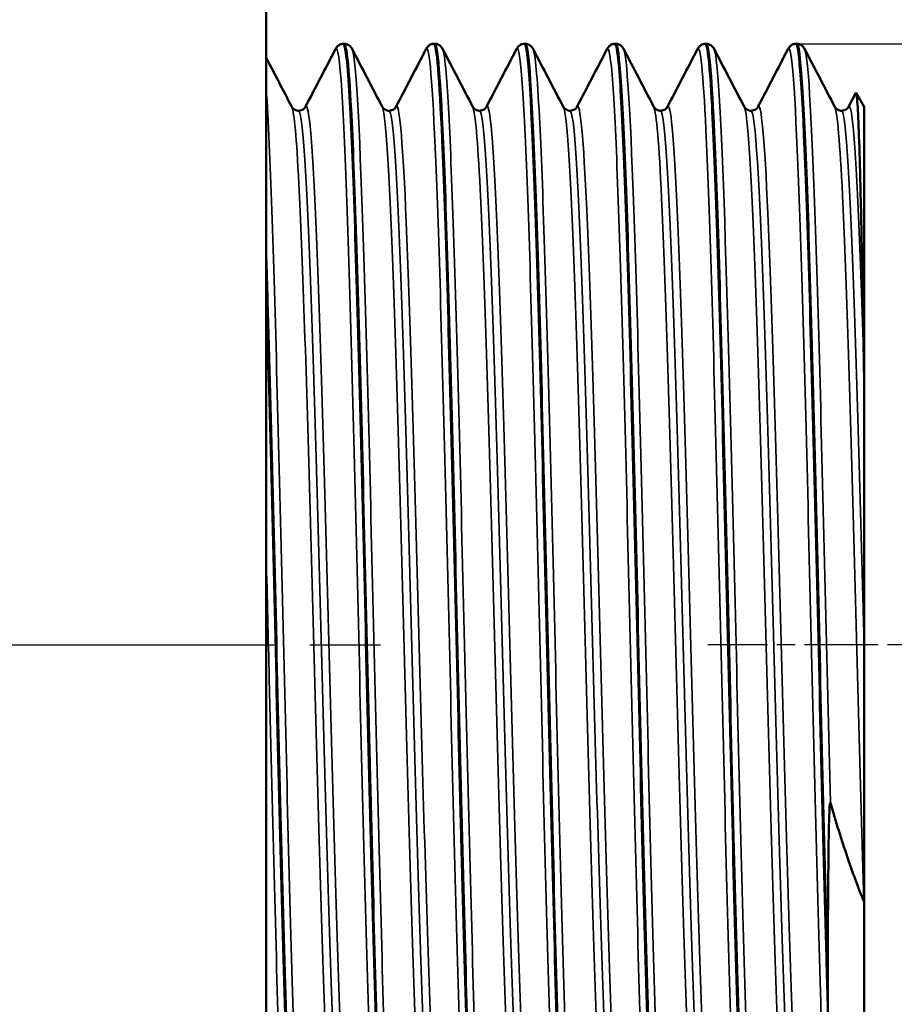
# Model space of a CAD drawing. Header units: millimetres. Extents: x -134 to 755, y -69 to 356.
# Tile 7 of 22: x 62 to 80, y 127 to 147. Entities that reach past the tile are written whole.
import ezdxf

# ---------------------------------------------------------------- set-up
doc = ezdxf.new("R2010")
doc.units = ezdxf.units.MM
doc.linetypes.add('CHAIN', pattern=[0.7087, 0.4724, -0.0591, 0.1181, -0.0591])
for name, color, linetype, lineweight in [('Видимые тонкие (ГОСТ)', 7, 'Continuous', 35), ('Видимый контур (ГОСТ)', 7, 'Continuous', 50), ('Осевая линия (ГОСТ)', 7, 'Continuous', 25), ('Размер (ГОСТ)', 7, 'Continuous', 25)]:
    doc.layers.add(name, color=color, linetype=linetype, lineweight=lineweight)
doc.styles.add('Обычный текст (ГОСТ)', font='GOST Common Italic.ttf')
doc.dimstyles.new('Обычный (ГОСТ)', dxfattribs={"dimtxt": 3.5, "dimasz": 3.5, "dimexe": 1, "dimexo": 0, "dimgap": 0.5, "dimtad": 1, "dimrnd": 1e-08, "dimtxsty": 'Обычный текст (ГОСТ)', "dimblk": 'Filled-1', "dimcen": 0.09, "dimdle": 15, "dimclrd": 256, "dimclre": 256, "dimclrt": 256, "dimazin": 2, "dimtfac": 0.714286, "dimtdec": 3, "dimtmove": 0, "dimatfit": 3, "dimfxl": 1, "dimtolj": 1, "dimlwd": 25, "dimlwe": 25, "dimarcsym": 0})

# ---------------------------------------------------------------- blocks, each defined once
blk = doc.blocks.new('Filled-1')
at = {"color": 0}
for p, q in [((0, 0), (-1, 0.1429)), ((-1, 0.1429), (-1, -0.1429)), ((-1, 0), (0, 0)), ((-1, -0.1429), (0, 0))]:
    blk.add_line(p, q, dxfattribs=at)
at = {"color": 0, "flags": 128}
blk.add_lwpolyline([(-1, -0.1429), (0, 0), (-1, 0.1429), (-1, -0.1429)], dxfattribs=at)
at = {"color": 0}
blk.add_solid([(-1, -0.1429), (0, 0), (-1, 0.1429), (-1, -0.1429)], dxfattribs=at)
blk = doc.blocks.new('*D12')
at = {"layer": 'Defpoints', "color": 0, "linetype": 'Continuous', "transparency": 16777216}
for p in [(77.527, 146.523), (76.637, 122.393), (99.571, 122.393)]:
    blk.add_point(p, dxfattribs=at)
at = {"layer": 'Размер (ГОСТ)', "linetype": 'Continuous', "lineweight": 25, "transparency": 16777216}
for p, q in [((77.527, 146.523), (100.571, 146.523)), ((99.571, 143.023), (99.571, 125.893)), ((76.637, 122.393), (100.571, 122.393))]:
    blk.add_line(p, q, dxfattribs=at)
at = {"layer": 'Размер (ГОСТ)', "linetype": 'Continuous', "lineweight": 25, "transparency": 16777216, "xscale": 3.5, "yscale": 3.5, "zscale": 3.5}
for p, rotation in [((99.571, 146.523), 90), ((99.571, 122.393), 270)]:
    blk.add_blockref('Filled-1', p, dxfattribs=dict(at, rotation=rotation))
at = {"layer": 'Размер (ГОСТ)', "linetype": 'Continuous', "lineweight": 25, "transparency": 16777216, "insert": (95.569, 126.471), "char_height": 3.5, "attachment_point": 1, "rotation": 90, "style": 'Обычный текст (ГОСТ)'}
blk.add_mtext('\\A1; \\fGOST Common|b0|i1;\\H3.5000;G 3/4"', dxfattribs=at)

msp = doc.modelspace()

# ---------------------------------------------------------------- linework, layer by layer
at = {"layer": 'Видимые тонкие (ГОСТ)'}
for points, knots in [([(69.1978, 122.5022), (69.147, 122.6056), (69.0961, 123.2602), (69.0453, 124.4045), (68.976, 125.9627), (68.9068, 128.4152), (68.8375, 131.174), (68.7683, 133.93), (68.6991, 136.9678), (68.63, 139.5605), (68.5578, 142.2638), (68.4857, 144.4555), (68.4135, 145.569), (68.3723, 146.2057), (68.331, 146.4872), (68.2898, 146.4105)], [39.3162479, 39.3162479, 39.3162479, 39.3162479, 39.8441064, 39.8441064, 39.8441064, 40.5628902, 40.5628902, 40.5628902, 41.2809572, 41.2809572, 41.2809572, 42.0296802, 42.0296802, 42.0296802, 42.4578406, 42.4578406, 42.4578406, 42.4578406]), ([(71.0139, 122.5052), (70.9837, 122.5621), (70.9534, 122.8117), (70.9231, 123.254), (70.8539, 124.2653), (70.7847, 126.275), (70.7155, 128.8019), (70.6463, 131.3276), (70.5772, 134.3481), (70.508, 137.1407), (70.4388, 139.9321), (70.3697, 142.4718), (70.3006, 144.1526), (70.2357, 145.7301), (70.1708, 146.5365), (70.1059, 146.4175)], [33.0330626, 33.0330626, 33.0330626, 33.0330626, 33.3472343, 33.3472343, 33.3472343, 34.065546, 34.065546, 34.065546, 34.7835143, 34.7835143, 34.7835143, 35.5011578, 35.5011578, 35.5011578, 36.1746553, 36.1746553, 36.1746553, 36.1746553]), ([(72.83, 122.4995), (72.8191, 122.5193), (72.8081, 122.5653), (72.7971, 122.6379), (72.7275, 123.098), (72.6579, 124.6261), (72.5883, 126.8526), (72.5188, 129.0775), (72.4493, 131.98), (72.3797, 134.859), (72.3102, 137.7359), (72.2407, 140.5641), (72.1713, 142.6609), (72.1018, 144.7564), (72.0324, 146.1033), (71.9629, 146.3769), (71.9493, 146.4307), (71.9356, 146.4429), (71.922, 146.4151)], [26.7498773, 26.7498773, 26.7498773, 26.7498773, 26.8638452, 26.8638452, 26.8638452, 27.5861047, 27.5861047, 27.5861047, 28.307848, 28.307848, 28.307848, 29.0290947, 29.0290947, 29.0290947, 29.7498645, 29.7498645, 29.7498645, 29.89147, 29.89147, 29.89147, 29.89147]), ([(74.6461, 122.4998), (74.5889, 122.6162), (74.5317, 123.4391), (74.4745, 124.8544), (74.4054, 126.5657), (74.3362, 129.1282), (74.267, 131.9289), (74.1979, 134.729), (74.1287, 137.7429), (74.0596, 140.2501), (73.9904, 142.7567), (73.9213, 144.7351), (73.8521, 145.7125), (73.8141, 146.2499), (73.7761, 146.4808), (73.7381, 146.4085)], [20.466692, 20.466692, 20.466692, 20.466692, 21.0604177, 21.0604177, 21.0604177, 21.7783396, 21.7783396, 21.7783396, 22.4960981, 22.4960981, 22.4960981, 23.2136979, 23.2136979, 23.2136979, 23.6082847, 23.6082847, 23.6082847, 23.6082847]), ([(76.4622, 122.5052), (76.423, 122.5821), (76.3837, 122.9833), (76.3445, 123.6963), (76.2751, 124.9555), (76.2058, 127.1759), (76.1365, 129.8242), (76.0672, 132.4717), (75.9978, 135.5237), (75.9285, 138.2473), (75.8592, 140.9702), (75.7899, 143.3411), (75.7207, 144.7911), (75.6652, 145.9523), (75.6097, 146.5148), (75.5542, 146.415)], [14.1835067, 14.1835067, 14.1835067, 14.1835067, 14.5909949, 14.5909949, 14.5909949, 15.3105985, 15.3105985, 15.3105985, 16.0299964, 16.0299964, 16.0299964, 16.7491932, 16.7491932, 16.7491932, 17.3250994, 17.3250994, 17.3250994, 17.3250994]), ([(78.2193, 122.8581), (78.1498, 123.5722), (78.0803, 125.3314), (78.0107, 127.7109), (77.9412, 130.0896), (77.8717, 133.0671), (77.8022, 135.9247), (77.7327, 138.7814), (77.6632, 141.4931), (77.5938, 143.4056), (77.5243, 145.3176), (77.4548, 146.4141), (77.3854, 146.431), (77.3803, 146.4322), (77.3753, 146.4278), (77.3703, 146.4178)], [8.1045097, 8.1045097, 8.1045097, 8.1045097, 8.826182, 8.826182, 8.826182, 9.547605, 9.547605, 9.547605, 10.2687835, 10.2687835, 10.2687835, 10.9897226, 10.9897226, 10.9897226, 11.0419141, 11.0419141, 11.0419141, 11.0419141]), ([(69.5288, 122.5035), (69.5064, 122.4583), (69.4839, 122.5197), (69.4615, 122.6922), (69.3921, 123.2257), (69.3227, 124.8164), (69.2533, 127.0813), (69.1839, 129.3436), (69.1146, 132.2585), (69.0453, 135.126), (68.976, 137.9903), (68.9068, 140.7823), (68.8375, 142.8325), (68.7683, 144.8807), (68.6991, 146.1711), (68.63, 146.3947), (68.6269, 146.4046), (68.6238, 146.4124), (68.6208, 146.4181)], [32.9403831, 32.9403831, 32.9403831, 32.9403831, 33.1733358, 33.1733358, 33.1733358, 33.8937809, 33.8937809, 33.8937809, 34.6133571, 34.6133571, 34.6133571, 35.3321409, 35.3321409, 35.3321409, 36.0502079, 36.0502079, 36.0502079, 36.0819757, 36.0819757, 36.0819757, 36.0819757]), ([(71.3449, 122.4973), (71.3429, 122.4932), (71.3408, 122.4901), (71.3387, 122.488), (71.2694, 122.4169), (71.2001, 123.4198), (71.1309, 125.256), (71.0616, 127.0912), (70.9924, 129.7429), (70.9231, 132.5756), (70.8539, 135.4069), (70.7847, 138.3943), (70.7155, 140.8226), (70.6463, 143.2497), (70.5772, 145.0972), (70.508, 145.9231), (70.4843, 146.2061), (70.4606, 146.3683), (70.4369, 146.4117)], [26.6571978, 26.6571978, 26.6571978, 26.6571978, 26.6787562, 26.6787562, 26.6787562, 27.3978111, 27.3978111, 27.3978111, 28.116485, 28.116485, 28.116485, 28.8347967, 28.8347967, 28.8347967, 29.552765, 29.552765, 29.552765, 29.7987904, 29.7987904, 29.7987904, 29.7987904]), ([(73.161, 122.5021), (73.1094, 122.4091), (73.0577, 122.8857), (73.006, 123.8929), (72.9364, 125.2504), (72.8667, 127.5598), (72.7971, 130.2617), (72.7275, 132.9615), (72.6579, 136.0292), (72.5883, 138.7228), (72.5188, 141.4144), (72.4493, 143.7087), (72.3797, 145.0512), (72.3375, 145.8669), (72.2952, 146.327), (72.253, 146.4108)], [20.3740125, 20.3740125, 20.3740125, 20.3740125, 20.9103002, 20.9103002, 20.9103002, 21.6330958, 21.6330958, 21.6330958, 22.3553553, 22.3553553, 22.3553553, 23.0770986, 23.0770986, 23.0770986, 23.5156051, 23.5156051, 23.5156051, 23.5156051]), ([(74.9771, 122.505), (74.948, 122.4477), (74.9188, 122.5691), (74.8897, 122.875), (74.8205, 123.6013), (74.7513, 125.361), (74.6821, 127.7328), (74.6129, 130.1041), (74.5437, 133.0666), (74.4745, 135.9114), (74.4054, 138.7555), (74.3362, 141.4574), (74.267, 143.3707), (74.201, 145.1958), (74.1351, 146.2883), (74.0691, 146.4181)], [14.0908272, 14.0908272, 14.0908272, 14.0908272, 14.3933157, 14.3933157, 14.3933157, 15.1115784, 15.1115784, 15.1115784, 15.8296684, 15.8296684, 15.8296684, 16.5475903, 16.5475903, 16.5475903, 17.2324198, 17.2324198, 17.2324198, 17.2324198]), ([(76.7932, 122.4994), (76.7824, 122.4774), (76.7715, 122.4809), (76.7606, 122.5107), (76.6913, 122.7015), (76.6219, 123.966), (76.5525, 126.0002), (76.4832, 128.0338), (76.4138, 130.8187), (76.3445, 133.6856), (76.2751, 136.5517), (76.2058, 139.4746), (76.1365, 141.7522), (76.0672, 144.0291), (75.9978, 145.6411), (75.9285, 146.2012), (75.9141, 146.3179), (75.8996, 146.3888), (75.8852, 146.4148)], [7.8076419, 7.8076419, 7.8076419, 7.8076419, 7.9204019, 7.9204019, 7.9204019, 8.6404314, 8.6404314, 8.6404314, 9.3602456, 9.3602456, 9.3602456, 10.0798492, 10.0798492, 10.0798492, 10.799247, 10.799247, 10.799247, 10.9492345, 10.9492345, 10.9492345, 10.9492345]), ([(78.2193, 131.2891), (78.1498, 134.0667), (78.0803, 137.1184), (78.0107, 139.7072), (77.9412, 142.295), (77.8717, 144.3973), (77.8022, 145.5067), (77.7686, 146.0437), (77.7349, 146.3458), (77.7013, 146.41)], [2.8737604, 2.8737604, 2.8737604, 2.8737604, 3.5954327, 3.5954327, 3.5954327, 4.3168556, 4.3168556, 4.3168556, 4.6660492, 4.6660492, 4.6660492, 4.6660492]), ([(67.7127, 122.5042), (67.6689, 122.4235), (67.625, 122.749), (67.5811, 123.4714), (67.5117, 124.6158), (67.4422, 126.7467), (67.3727, 129.3501), (67.3035, 131.9417), (67.2344, 134.9787), (67.1652, 137.7346), (67.0959, 140.4937), (67.0267, 142.9471), (66.9574, 144.5068), (66.9378, 144.948), (66.9183, 145.3198), (66.8987, 145.6144)], [39.2235684, 39.2235684, 39.2235684, 39.2235684, 39.6787947, 39.6787947, 39.6787947, 40.3999921, 40.3999921, 40.3999921, 41.1179209, 41.1179209, 41.1179209, 41.8366523, 41.8366523, 41.8366523, 42.039992, 42.039992, 42.039992, 42.039992]), ([(68.3189, 123.6684), (68.2785, 123.5925), (68.238, 123.827), (68.1975, 124.3724), (68.1263, 125.3323), (68.0551, 127.2457), (67.9839, 129.6294), (67.9128, 132.0073), (67.8418, 134.8303), (67.7707, 137.3884), (67.6981, 140.005), (67.6254, 142.3175), (67.5527, 143.7198), (67.5054, 144.6321), (67.4582, 145.1537), (67.4109, 145.2487)], [39.2185974, 39.2185974, 39.2185974, 39.2185974, 39.6385341, 39.6385341, 39.6385341, 40.3777552, 40.3777552, 40.3777552, 41.1152043, 41.1152043, 41.1152043, 41.869475, 41.869475, 41.869475, 42.3601901, 42.3601901, 42.3601901, 42.3601901]), ([(68.5916, 123.6629), (68.5317, 123.7849), (68.4718, 124.6082), (68.4118, 126.0066), (68.3404, 127.6729), (68.269, 130.1386), (68.1975, 132.7778), (68.1263, 135.4096), (68.0551, 138.1881), (67.9839, 140.4118), (67.9128, 142.6302), (67.8418, 144.2751), (67.7707, 144.933), (67.7417, 145.2019), (67.7126, 145.3045), (67.6836, 145.247)], [39.3212189, 39.3212189, 39.3212189, 39.3212189, 39.9433637, 39.9433637, 39.9433637, 40.684693, 40.684693, 40.684693, 41.4239142, 41.4239142, 41.4239142, 42.1613632, 42.1613632, 42.1613632, 42.4628116, 42.4628116, 42.4628116, 42.4628116]), ([(70.135, 123.6606), (70.1313, 123.6533), (70.1276, 123.6487), (70.1238, 123.6469), (70.0523, 123.6132), (69.9808, 124.6158), (69.9093, 126.3997), (69.8378, 128.1808), (69.7664, 130.723), (69.695, 133.3811), (69.6237, 136.0353), (69.5524, 138.7791), (69.4811, 140.918), (69.4098, 143.054), (69.3386, 144.566), (69.2674, 145.0724), (69.2539, 145.1682), (69.2405, 145.2278), (69.227, 145.2521)], [32.9354121, 32.9354121, 32.9354121, 32.9354121, 32.9741006, 32.9741006, 32.9741006, 33.7165224, 33.7165224, 33.7165224, 34.4577684, 34.4577684, 34.4577684, 35.1979248, 35.1979248, 35.1979248, 35.9370766, 35.9370766, 35.9370766, 36.0770048, 36.0770048, 36.0770048, 36.0770048]), ([(70.4077, 123.6666), (70.3848, 123.7085), (70.3618, 123.8511), (70.3389, 124.0965), (70.2672, 124.8622), (70.1955, 126.6213), (70.1238, 128.9245), (70.0523, 131.2232), (69.9808, 134.0409), (69.9093, 136.6604), (69.8378, 139.2757), (69.7664, 141.6678), (69.695, 143.2295), (69.6299, 144.6531), (69.5648, 145.374), (69.4997, 145.2544)], [33.0380336, 33.0380336, 33.0380336, 33.0380336, 33.2763804, 33.2763804, 33.2763804, 34.0202595, 34.0202595, 34.0202595, 34.7626813, 34.7626813, 34.7626813, 35.5039273, 35.5039273, 35.5039273, 36.1796262, 36.1796262, 36.1796262, 36.1796262]), ([(71.9511, 123.6684), (71.911, 123.593), (71.8709, 123.8226), (71.8308, 124.3579), (71.7597, 125.3078), (71.6885, 127.2111), (71.6173, 129.5877), (71.5462, 131.9629), (71.4751, 134.788), (71.404, 137.3513), (71.3329, 139.9131), (71.2618, 142.1889), (71.1907, 143.6059), (71.1415, 144.587), (71.0923, 145.15), (71.0431, 145.2493)], [26.6522268, 26.6522268, 26.6522268, 26.6522268, 27.0684325, 27.0684325, 27.0684325, 27.8070728, 27.8070728, 27.8070728, 28.5452649, 28.5452649, 28.5452649, 29.2830295, 29.2830295, 29.2830295, 29.7938195, 29.7938195, 29.7938195, 29.7938195]), ([(72.2238, 123.6627), (72.164, 123.784), (72.1043, 124.604), (72.0445, 125.9964), (71.9732, 127.6546), (71.902, 130.1083), (71.8308, 132.738), (71.7597, 135.3661), (71.6885, 138.1446), (71.6173, 140.3729), (71.5462, 142.5998), (71.4751, 144.2556), (71.404, 144.9234), (71.3746, 145.1993), (71.3452, 145.3054), (71.3158, 145.2475)], [26.7548483, 26.7548483, 26.7548483, 26.7548483, 27.3754824, 27.3754824, 27.3754824, 28.1145915, 28.1145915, 28.1145915, 28.8532317, 28.8532317, 28.8532317, 29.5914238, 29.5914238, 29.5914238, 29.8964409, 29.8964409, 29.8964409, 29.8964409]), ([(73.7672, 123.6605), (73.7645, 123.6552), (73.7618, 123.6514), (73.7591, 123.649), (73.6875, 123.5865), (73.6158, 124.5639), (73.5442, 126.3317), (73.4726, 128.0979), (73.401, 130.6355), (73.3294, 133.2977), (73.2579, 135.9576), (73.1864, 138.7157), (73.1149, 140.8698), (73.0434, 143.0222), (72.9719, 144.5505), (72.9005, 145.0663), (72.8867, 145.1656), (72.8729, 145.2272), (72.8592, 145.252)], [20.3690415, 20.3690415, 20.3690415, 20.3690415, 20.3970327, 20.3970327, 20.3970327, 21.1406577, 21.1406577, 21.1406577, 21.8836423, 21.8836423, 21.8836423, 22.6260086, 22.6260086, 22.6260086, 23.3677784, 23.3677784, 23.3677784, 23.5106342, 23.5106342, 23.5106342, 23.5106342]), ([(74.0399, 123.6656), (74.0201, 123.7015), (74.0003, 123.813), (73.9804, 124.0017), (73.9067, 124.7035), (73.8329, 126.4701), (73.7591, 128.8255), (73.6875, 131.1131), (73.6158, 133.931), (73.5442, 136.5598), (73.4726, 139.1863), (73.401, 141.5981), (73.3294, 143.1802), (73.2636, 144.6356), (73.1977, 145.3758), (73.1319, 145.2545)], [20.471663, 20.471663, 20.471663, 20.471663, 20.6775382, 20.6775382, 20.6775382, 21.4431916, 21.4431916, 21.4431916, 22.1868166, 22.1868166, 22.1868166, 22.9298013, 22.9298013, 22.9298013, 23.6132556, 23.6132556, 23.6132556, 23.6132556]), ([(75.5833, 123.6685), (75.5459, 123.5974), (75.5086, 123.7912), (75.4712, 124.2532), (75.4001, 125.1311), (75.3291, 126.9692), (75.258, 129.3054), (75.187, 131.6409), (75.116, 134.4519), (75.045, 137.0321), (74.974, 139.6116), (74.903, 141.9358), (74.832, 143.421), (74.7797, 144.5135), (74.7275, 145.1444), (74.6753, 145.2503)], [14.0858562, 14.0858562, 14.0858562, 14.0858562, 14.4738802, 14.4738802, 14.4738802, 15.2112271, 15.2112271, 15.2112271, 15.9483784, 15.9483784, 15.9483784, 16.6853393, 16.6853393, 16.6853393, 17.2274489, 17.2274489, 17.2274489, 17.2274489]), ([(75.856, 123.6635), (75.7988, 123.7798), (75.7416, 124.5327), (75.6844, 125.8203), (75.6133, 127.419), (75.5422, 129.8267), (75.4712, 132.4379), (75.4001, 135.0485), (75.3291, 137.8373), (75.258, 140.1036), (75.187, 142.3692), (75.116, 144.0907), (75.045, 144.8357), (75.0127, 145.1748), (74.9803, 145.31), (74.948, 145.2472)], [14.1884777, 14.1884777, 14.1884777, 14.1884777, 14.7824916, 14.7824916, 14.7824916, 15.5200391, 15.5200391, 15.5200391, 16.257386, 16.257386, 16.257386, 16.9945373, 16.9945373, 16.9945373, 17.3300703, 17.3300703, 17.3300703, 17.3300703]), ([(77.3994, 123.6604), (77.397, 123.6556), (77.3945, 123.6521), (77.3921, 123.6497), (77.3208, 123.5808), (77.2496, 124.5393), (77.1784, 126.2831), (77.1072, 128.0263), (77.036, 130.5374), (76.9647, 133.1825), (76.8936, 135.8266), (76.8224, 138.5791), (76.7512, 140.7453), (76.68, 142.9108), (76.6089, 144.4695), (76.5377, 145.0284), (76.5222, 145.1497), (76.5068, 145.2236), (76.4914, 145.2514)], [7.8026709, 7.8026709, 7.8026709, 7.8026709, 7.8281139, 7.8281139, 7.8281139, 8.5674516, 8.5674516, 8.5674516, 9.3065474, 9.3065474, 9.3065474, 10.0454065, 10.0454065, 10.0454065, 10.784034, 10.784034, 10.784034, 10.9442636, 10.9442636, 10.9442636, 10.9442636]), ([(77.6721, 123.6664), (77.65, 123.7066), (77.6279, 123.8402), (77.6058, 124.0692), (77.5346, 124.8076), (77.4633, 126.5304), (77.3921, 128.802), (77.3208, 131.0728), (77.2496, 133.8701), (77.1784, 136.4873), (77.1072, 139.1035), (77.036, 141.5144), (76.9647, 143.1112), (76.8979, 144.611), (76.831, 145.3791), (76.7641, 145.2548)], [7.9052924, 7.9052924, 7.9052924, 7.9052924, 8.134688, 8.134688, 8.134688, 8.8742729, 8.8742729, 8.8742729, 9.6136106, 9.6136106, 9.6136106, 10.3527063, 10.3527063, 10.3527063, 11.046885, 11.046885, 11.046885, 11.046885]), ([(78.8901, 129.3118), (78.8186, 131.661), (78.7472, 134.4902), (78.6758, 137.0815), (78.6044, 139.6718), (78.5331, 141.999), (78.4617, 143.4729), (78.4103, 144.5342), (78.3589, 145.1457), (78.3075, 145.2499)], [2.6455338, 2.6455338, 2.6455338, 2.6455338, 3.3867126, 3.3867126, 3.3867126, 4.1276125, 4.1276125, 4.1276125, 4.6610782, 4.6610782, 4.6610782, 4.6610782]), ([(78.8901, 140.1098), (78.8186, 142.3869), (78.7472, 144.1129), (78.6758, 144.8498), (78.6439, 145.1788), (78.6121, 145.3092), (78.5802, 145.247)], [3.6916927, 3.6916927, 3.6916927, 3.6916927, 4.4328716, 4.4328716, 4.4328716, 4.7636997, 4.7636997, 4.7636997, 4.7636997]), ([(68.4553, 123.7427), (68.4369, 123.7406), (68.4185, 123.8033), (68.4, 123.9331), (68.3285, 124.4373), (68.2569, 125.949), (68.1853, 128.0829), (68.114, 130.2108), (68.0426, 132.9363), (67.9712, 135.5688), (67.9001, 138.195), (67.8289, 140.703), (67.7577, 142.46), (67.6875, 144.1911), (67.6174, 145.1758), (67.5472, 145.1776)], [39.2699082, 39.2699082, 39.2699082, 39.2699082, 39.4610602, 39.4610602, 39.4610602, 40.2038456, 40.2038456, 40.2038456, 40.9445331, 40.9445331, 40.9445331, 41.6834601, 41.6834601, 41.6834601, 42.4115008, 42.4115008, 42.4115008, 42.4115008]), ([(70.2714, 123.7431), (70.2191, 123.749), (70.1667, 124.2775), (70.1144, 125.2807), (70.0427, 126.6547), (69.971, 128.9053), (69.8994, 131.4574), (69.8278, 134.0055), (69.7562, 136.8289), (69.6847, 139.2082), (69.6132, 141.584), (69.5417, 143.4938), (69.4703, 144.4522), (69.4346, 144.9303), (69.399, 145.1694), (69.3633, 145.1694)], [32.9867229, 32.9867229, 32.9867229, 32.9867229, 33.5298918, 33.5298918, 33.5298918, 34.2738433, 34.2738433, 34.2738433, 35.0166179, 35.0166179, 35.0166179, 35.7583024, 35.7583024, 35.7583024, 36.1283155, 36.1283155, 36.1283155, 36.1283155]), ([(72.0875, 123.7419), (72.0713, 123.74), (72.0552, 123.7882), (72.039, 123.8883), (71.9676, 124.3302), (71.8963, 125.7782), (71.8249, 127.8652), (71.7536, 129.9509), (71.6823, 132.6544), (71.611, 135.2914), (71.5397, 137.9267), (71.4684, 140.47), (71.3971, 142.278), (71.3259, 144.0849), (71.2547, 145.14), (71.1834, 145.1767), (71.1821, 145.1774), (71.1808, 145.1777), (71.1794, 145.1777)], [26.7035376, 26.7035376, 26.7035376, 26.7035376, 26.8712981, 26.8712981, 26.8712981, 27.6119712, 27.6119712, 27.6119712, 28.3521741, 28.3521741, 28.3521741, 29.0919275, 29.0919275, 29.0919275, 29.8312523, 29.8312523, 29.8312523, 29.8451302, 29.8451302, 29.8451302, 29.8451302]), ([(73.9036, 123.7454), (73.8548, 123.7502), (73.8061, 124.2049), (73.7573, 125.0815), (73.6855, 126.3723), (73.6137, 128.5625), (73.5419, 131.0905), (73.4702, 133.6164), (73.3984, 136.4545), (73.3267, 138.8783), (73.255, 141.3001), (73.1834, 143.2843), (73.1117, 144.3239), (73.073, 144.8854), (73.0342, 145.1684), (72.9955, 145.1694)], [20.4203522, 20.4203522, 20.4203522, 20.4203522, 20.9264268, 20.9264268, 20.9264268, 21.6716322, 21.6716322, 21.6716322, 22.4161948, 22.4161948, 22.4161948, 23.1601366, 23.1601366, 23.1601366, 23.5619449, 23.5619449, 23.5619449, 23.5619449]), ([(75.7197, 123.7401), (75.7085, 123.7389), (75.6973, 123.762), (75.6861, 123.8101), (75.6149, 124.1163), (75.5437, 125.4322), (75.4725, 127.4257), (75.4013, 129.4186), (75.3301, 132.0693), (75.2589, 134.709), (75.1877, 137.3479), (75.1165, 139.9503), (75.0454, 141.8597), (74.9742, 143.7686), (74.9031, 144.9665), (74.8319, 145.1514), (74.8251, 145.1689), (74.8184, 145.1773), (74.8116, 145.1768)], [14.1371669, 14.1371669, 14.1371669, 14.1371669, 14.2533562, 14.2533562, 14.2533562, 14.9924784, 14.9924784, 14.9924784, 15.7313991, 15.7313991, 15.7313991, 16.4701233, 16.4701233, 16.4701233, 17.2086563, 17.2086563, 17.2086563, 17.2787596, 17.2787596, 17.2787596, 17.2787596]), ([(77.5358, 123.7448), (77.4897, 123.7486), (77.4436, 124.1546), (77.3975, 124.9419), (77.3261, 126.161), (77.2547, 128.2825), (77.1833, 130.7683), (77.112, 133.2533), (77.0406, 136.078), (76.9692, 138.5267), (76.8979, 140.9745), (76.8266, 143.0225), (76.7552, 144.1519), (76.7127, 144.8247), (76.6702, 145.1676), (76.6277, 145.17)], [7.8539816, 7.8539816, 7.8539816, 7.8539816, 8.3325038, 8.3325038, 8.3325038, 9.0734246, 9.0734246, 9.0734246, 9.8141022, 9.8141022, 9.8141022, 10.554542, 10.554542, 10.554542, 10.9955743, 10.9955743, 10.9955743, 10.9955743]), ([(78.8987, 134.4279), (78.8271, 137.082), (78.7555, 139.7259), (78.684, 141.686), (78.6124, 143.6453), (78.5409, 144.9019), (78.4694, 145.1359), (78.4609, 145.1638), (78.4523, 145.1771), (78.4438, 145.1763)], [3.1388071, 3.1388071, 3.1388071, 3.1388071, 3.8815781, 3.8815781, 3.8815781, 4.6240687, 4.6240687, 4.6240687, 4.712389, 4.712389, 4.712389, 4.712389]), ([(67.3817, 122.4974), (67.3787, 122.5031), (67.3757, 122.5107), (67.3727, 122.5204), (67.3035, 122.7427), (67.2344, 124.0313), (67.1652, 126.0779), (67.0959, 128.1268), (67.0267, 130.9178), (66.9574, 133.7818), (66.9378, 134.592), (66.9183, 135.4069), (66.8987, 136.2098)], [45.5994332, 45.5994332, 45.5994332, 45.5994332, 45.6307415, 45.6307415, 45.6307415, 46.3486702, 46.3486702, 46.3486702, 47.0674017, 47.0674017, 47.0674017, 47.2707413, 47.2707413, 47.2707413, 47.2707413])]:
    msp.add_open_spline(points, degree=3, knots=knots, dxfattribs=at)
at = {"layer": 'Видимый контур (ГОСТ)'}
for p, q in [((66.8987, 117.3578), (66.8987, 151.5578)), ((68.4468, 146.5228), (68.4638, 146.5228)), ((70.2629, 146.5228), (70.2799, 146.5228)), ((72.079, 146.5228), (72.096, 146.5228)), ((73.8951, 146.5228), (73.9121, 146.5228)), ((75.7112, 146.5228), (75.7282, 146.5228)), ((77.5273, 146.5228), (77.5443, 146.5228)), ((78.5802, 145.2552), (78.7273, 145.5375)), ((78.8987, 145.2545), (78.7349, 145.5382)), ((78.8987, 139.5389), (78.8987, 145.2545)), ((78.8987, 139.5389), (78.8987, 134.4279)), ((78.8987, 134.4279), (78.8987, 129.3236)), ((78.8987, 123.661), (78.8987, 129.3236)), ((78.1665, 127.8281), (78.1665, 127.2477))]:
    msp.add_line(p, q, dxfattribs=at)
for points, knots in [([(68.2898, 146.4183), (68.2974, 146.433), (68.3073, 146.4506), (68.3401, 146.4824), (68.3549, 146.4942), (68.3946, 146.514), (68.4201, 146.5216), (68.4465, 146.5228)], [0, 0, 0, 0, 0.028181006, 0.028181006, 0.042840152, 0.042840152, 0.058022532, 0.058022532, 0.058022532, 0.058022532]), ([(68.4465, 146.5147), (68.485, 146.515), (68.5236, 146.1999), (68.5622, 145.5744), (68.6314, 144.4515), (68.7006, 142.3383), (68.7698, 139.7409), (68.839, 137.1443), (68.9082, 134.0861), (68.9774, 131.2986), (69.0466, 128.5119), (69.1157, 126.0197), (69.1849, 124.4183), (69.2416, 123.107), (69.2982, 122.4023), (69.3548, 122.3956)], [-42.4125677, -42.4125677, -42.4125677, -42.4125677, -42.0123502, -42.0123502, -42.0123502, -41.2939564, -41.2939564, -41.2939564, -40.5757711, -40.5757711, -40.5757711, -39.8577897, -39.8577897, -39.8577897, -39.2699082, -39.2699082, -39.2699082, -39.2699082]), ([(69.3721, 122.3981), (69.3221, 122.4015), (69.272, 122.9428), (69.222, 123.9779), (69.1528, 125.4088), (69.0836, 127.7709), (69.0144, 130.4989), (68.9453, 133.2239), (68.8762, 136.2905), (68.8071, 138.9663), (68.7381, 141.6395), (68.669, 143.8996), (68.6, 145.2079), (68.5546, 146.0682), (68.5092, 146.511), (68.4638, 146.515)], [32.985656, 32.985656, 32.985656, 32.985656, 33.5051132, 33.5051132, 33.5051132, 34.2231964, 34.2231964, 34.2231964, 34.9405014, 34.9405014, 34.9405014, 35.6571034, 35.6571034, 35.6571034, 36.1283155, 36.1283155, 36.1283155, 36.1283155]), ([(68.4641, 146.5228), (68.5006, 146.5211), (68.5345, 146.5071), (68.5785, 146.4769), (68.5919, 146.4618), (68.6102, 146.4375), (68.616, 146.4274), (68.6208, 146.4183)], [0, 0, 0, 0, 0.020980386, 0.020980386, 0.040460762, 0.040460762, 0.057993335, 0.057993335, 0.057993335, 0.057993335]), ([(70.1059, 146.4183), (70.1135, 146.433), (70.1234, 146.4506), (70.1562, 146.4824), (70.171, 146.4942), (70.2107, 146.514), (70.2362, 146.5216), (70.2626, 146.5228)], [0, 0, 0, 0, 0.028181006, 0.028181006, 0.042840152, 0.042840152, 0.058022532, 0.058022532, 0.058022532, 0.058022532]), ([(70.2626, 146.5195), (70.318, 146.5153), (70.3735, 145.844), (70.4289, 144.5866), (70.498, 143.0206), (70.567, 140.5589), (70.6361, 137.7887), (70.7051, 135.0191), (70.7741, 131.9647), (70.8432, 129.3537), (70.9122, 126.7432), (70.9812, 124.5982), (71.0502, 123.4297), (71.0905, 122.7485), (71.1307, 122.4026), (71.1709, 122.4005)], [-36.1293824, -36.1293824, -36.1293824, -36.1293824, -35.5539189, -35.5539189, -35.5539189, -34.837233, -34.837233, -34.837233, -34.1207134, -34.1207134, -34.1207134, -33.4043556, -33.4043556, -33.4043556, -32.9867229, -32.9867229, -32.9867229, -32.9867229]), ([(71.1882, 122.4009), (71.1568, 122.3986), (71.1254, 122.6057), (71.094, 123.0246), (71.0249, 123.9458), (70.9558, 125.8832), (70.8867, 128.3742), (70.8176, 130.8639), (70.7485, 133.8852), (70.6794, 136.7172), (70.6104, 139.5479), (70.5414, 142.1653), (70.4723, 143.9455), (70.4082, 145.5997), (70.344, 146.5178), (70.2799, 146.5222)], [26.7024707, 26.7024707, 26.7024707, 26.7024707, 27.0285959, 27.0285959, 27.0285959, 27.7458366, 27.7458366, 27.7458366, 28.4627197, 28.4627197, 28.4627197, 29.1792641, 29.1792641, 29.1792641, 29.8451302, 29.8451302, 29.8451302, 29.8451302]), ([(70.2802, 146.5228), (70.3167, 146.5211), (70.3506, 146.5071), (70.3946, 146.4769), (70.408, 146.4618), (70.4263, 146.4375), (70.4321, 146.4274), (70.4369, 146.4183)], [0, 0, 0, 0, 0.020980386, 0.020980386, 0.040460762, 0.040460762, 0.057993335, 0.057993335, 0.057993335, 0.057993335]), ([(71.922, 146.4183), (71.9296, 146.433), (71.9395, 146.4506), (71.9723, 146.4824), (71.9871, 146.4942), (72.0268, 146.514), (72.0523, 146.5216), (72.0787, 146.5228)], [0, 0, 0, 0, 0.028181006, 0.028181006, 0.042840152, 0.042840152, 0.058022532, 0.058022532, 0.058022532, 0.058022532]), ([(72.0787, 146.5217), (72.0857, 146.5226), (72.0928, 146.5127), (72.0998, 146.4916), (72.1693, 146.2831), (72.2388, 144.9891), (72.3083, 142.9219), (72.3777, 140.8561), (72.4472, 138.0365), (72.5166, 135.1424), (72.586, 132.2503), (72.6554, 129.3093), (72.7248, 127.0272), (72.7941, 124.7466), (72.8635, 123.1439), (72.9328, 122.6043), (72.9509, 122.4637), (72.969, 122.3956), (72.987, 122.3977)], [-29.8461971, -29.8461971, -29.8461971, -29.8461971, -29.7732071, -29.7732071, -29.7732071, -29.0518927, -29.0518927, -29.0518927, -28.3311085, -28.3311085, -28.3311085, -27.6108348, -27.6108348, -27.6108348, -26.891052, -26.891052, -26.891052, -26.7035376, -26.7035376, -26.7035376, -26.7035376]), ([(73.0043, 122.3958), (72.9913, 122.3937), (72.9783, 122.4283), (72.9653, 122.5007), (72.8958, 122.8879), (72.8263, 124.3528), (72.7568, 126.5421), (72.6874, 128.7298), (72.618, 131.6214), (72.5485, 134.5201), (72.4791, 137.4167), (72.4097, 140.2951), (72.3403, 142.4625), (72.271, 144.6283), (72.2016, 146.0652), (72.1323, 146.4278), (72.1202, 146.491), (72.1081, 146.5215), (72.096, 146.52)], [20.4192854, 20.4192854, 20.4192854, 20.4192854, 20.5542157, 20.5542157, 20.5542157, 21.2755301, 21.2755301, 21.2755301, 21.9963143, 21.9963143, 21.9963143, 22.716588, 22.716588, 22.716588, 23.4363707, 23.4363707, 23.4363707, 23.5619449, 23.5619449, 23.5619449, 23.5619449]), ([(72.0963, 146.5228), (72.1328, 146.5211), (72.1667, 146.5071), (72.2107, 146.4769), (72.2241, 146.4618), (72.2424, 146.4375), (72.2482, 146.4274), (72.253, 146.4183)], [0, 0, 0, 0, 0.020980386, 0.020980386, 0.040460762, 0.040460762, 0.057993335, 0.057993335, 0.057993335, 0.057993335]), ([(73.7381, 146.4183), (73.7457, 146.433), (73.7556, 146.4506), (73.7884, 146.4824), (73.8032, 146.4942), (73.8429, 146.514), (73.8684, 146.5216), (73.8948, 146.5228)], [0, 0, 0, 0, 0.028181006, 0.028181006, 0.042840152, 0.042840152, 0.058022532, 0.058022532, 0.058022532, 0.058022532]), ([(73.8948, 146.5156), (73.9202, 146.5187), (73.9457, 146.3839), (73.9711, 146.1075), (74.0403, 145.3573), (74.1094, 143.5708), (74.1785, 141.1746), (74.2475, 138.7797), (74.3166, 135.7963), (74.3857, 132.9363), (74.4547, 130.0776), (74.5237, 127.3666), (74.5928, 125.4496), (74.6618, 123.5335), (74.7308, 122.4269), (74.7998, 122.3936), (74.8009, 122.393), (74.802, 122.3928), (74.8031, 122.3928)], [-23.5630118, -23.5630118, -23.5630118, -23.5630118, -23.2988269, -23.2988269, -23.2988269, -22.5815862, -22.5815862, -22.5815862, -21.864703, -21.864703, -21.864703, -21.1481587, -21.1481587, -21.1481587, -20.4319347, -20.4319347, -20.4319347, -20.4203522, -20.4203522, -20.4203522, -20.4203522]), ([(74.8204, 122.394), (74.759, 122.3971), (74.6976, 123.2308), (74.6362, 124.7541), (74.5671, 126.4669), (74.4981, 129.0368), (74.429, 131.851), (74.36, 134.6646), (74.291, 137.6982), (74.2219, 140.2288), (74.1529, 142.7588), (74.0839, 144.7643), (74.0149, 145.7676), (73.9806, 146.2657), (73.9463, 146.5146), (73.9121, 146.5146)], [14.1361001, 14.1361001, 14.1361001, 14.1361001, 14.7735038, 14.7735038, 14.7735038, 15.4901898, 15.4901898, 15.4901898, 16.2067093, 16.2067093, 16.2067093, 16.9230671, 16.9230671, 16.9230671, 17.2787596, 17.2787596, 17.2787596, 17.2787596]), ([(73.9124, 146.5228), (73.9489, 146.5211), (73.9828, 146.5071), (74.0268, 146.4769), (74.0402, 146.4618), (74.0585, 146.4375), (74.0643, 146.4274), (74.0691, 146.4183)], [0, 0, 0, 0, 0.020980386, 0.020980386, 0.040460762, 0.040460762, 0.057993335, 0.057993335, 0.057993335, 0.057993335]), ([(75.5542, 146.4183), (75.5618, 146.433), (75.5717, 146.4506), (75.6045, 146.4824), (75.6193, 146.4942), (75.659, 146.514), (75.6845, 146.5216), (75.7109, 146.5228)], [0, 0, 0, 0, 0.028181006, 0.028181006, 0.042840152, 0.042840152, 0.058022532, 0.058022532, 0.058022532, 0.058022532]), ([(75.7109, 146.5156), (75.755, 146.5141), (75.799, 146.0986), (75.8431, 145.2876), (75.9123, 144.0147), (75.9815, 141.7786), (76.0507, 139.1145), (76.1198, 136.4533), (76.1889, 133.388), (76.258, 130.6506), (76.3271, 127.9159), (76.3961, 125.532), (76.4651, 124.0673), (76.5165, 122.9775), (76.5679, 122.4048), (76.6192, 122.3985)], [-17.2798265, -17.2798265, -17.2798265, -17.2798265, -16.8223095, -16.8223095, -16.8223095, -16.1042264, -16.1042264, -16.1042264, -15.3869213, -15.3869213, -15.3869213, -14.6703193, -14.6703193, -14.6703193, -14.1371669, -14.1371669, -14.1371669, -14.1371669]), ([(76.6365, 122.3997), (76.592, 122.4015), (76.5475, 122.8258), (76.503, 123.6527), (76.4337, 124.9382), (76.3645, 127.1854), (76.2953, 129.8562), (76.2261, 132.5261), (76.1569, 135.5963), (76.0877, 138.3316), (76.0185, 141.0662), (75.9494, 143.4426), (75.8802, 144.8922), (75.8295, 145.9541), (75.7788, 146.5119), (75.7282, 146.5177)], [7.8529148, 7.8529148, 7.8529148, 7.8529148, 8.3150725, 8.3150725, 8.3150725, 9.0334664, 9.0334664, 9.0334664, 9.7516516, 9.7516516, 9.7516516, 10.469633, 10.469633, 10.469633, 10.9955743, 10.9955743, 10.9955743, 10.9955743]), ([(75.7285, 146.5228), (75.765, 146.5211), (75.7989, 146.5071), (75.8429, 146.4769), (75.8563, 146.4618), (75.8746, 146.4375), (75.8804, 146.4274), (75.8852, 146.4183)], [0, 0, 0, 0, 0.020980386, 0.020980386, 0.040460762, 0.040460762, 0.057993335, 0.057993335, 0.057993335, 0.057993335]), ([(77.3703, 146.4183), (77.3779, 146.433), (77.3878, 146.4506), (77.4206, 146.4824), (77.4354, 146.4942), (77.4751, 146.514), (77.5006, 146.5216), (77.527, 146.5228)], [0, 0, 0, 0, 0.028181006, 0.028181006, 0.042840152, 0.042840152, 0.058022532, 0.058022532, 0.058022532, 0.058022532]), ([(77.527, 146.5225), (77.5932, 146.5223), (77.6594, 145.544), (77.7256, 143.7941), (77.7946, 141.9698), (77.8636, 139.3229), (77.9326, 136.4837), (78.0016, 133.6432), (78.0706, 130.6344), (78.1396, 128.1745), (78.1486, 127.8562), (78.1575, 127.5468), (78.1665, 127.2477)], [-10.9966411, -10.9966411, -10.9966411, -10.9966411, -10.3096511, -10.3096511, -10.3096511, -9.5934965, -9.5934965, -9.5934965, -8.877013, -8.877013, -8.877013, -8.7842752, -8.7842752, -8.7842752, -8.7842752]), ([(78.1665, 127.8281), (78.0971, 130.2482), (78.0277, 133.2544), (77.9583, 136.1232), (77.8889, 138.991), (77.8195, 141.6965), (77.7502, 143.5891), (77.6815, 145.4615), (77.6129, 146.5219), (77.5443, 146.5227)], [2.559837, 2.559837, 2.559837, 2.559837, 3.2800724, 3.2800724, 3.2800724, 4.0000607, 4.0000607, 4.0000607, 4.712389, 4.712389, 4.712389, 4.712389]), ([(77.5446, 146.5228), (77.5811, 146.5211), (77.615, 146.5071), (77.659, 146.4769), (77.6724, 146.4618), (77.6907, 146.4375), (77.6965, 146.4274), (77.7013, 146.4183)], [0, 0, 0, 0, 0.020980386, 0.020980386, 0.040460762, 0.040460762, 0.057993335, 0.057993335, 0.057993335, 0.057993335]), ([(78.8901, 140.1098), (78.8768, 140.9247), (78.8637, 141.6743), (78.8373, 143.0101), (78.8241, 143.5895), (78.7911, 144.7812), (78.7715, 145.248), (78.7436, 145.521), (78.7354, 145.5531), (78.7273, 145.5375)], [-5.0493603, -5.0493603, -5.0493603, -5.0493603, -4.766109, -4.766109, -4.4810876, -4.4810876, -4.050631, -4.050631, -3.8713326, -3.8713326, -3.8713326, -3.8713326]), ([(67.4109, 145.2552), (67.4138, 145.2495), (67.4191, 145.2383), (67.4464, 145.2124), (67.4598, 145.2018), (67.4973, 145.1841), (67.5221, 145.1777), (67.5472, 145.1777)], [0, 0, 0, 0, 0.028214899, 0.028214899, 0.043017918, 0.043017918, 0.058371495, 0.058371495, 0.058371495, 0.058371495]), ([(67.5472, 145.1777), (67.583, 145.1777), (67.6171, 145.1913), (67.6561, 145.2179), (67.6664, 145.2299), (67.6788, 145.2463), (67.6818, 145.2517), (67.6836, 145.2552)], [0, 0, 0, 0, 0.021891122, 0.021891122, 0.040863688, 0.040863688, 0.058346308, 0.058346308, 0.058346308, 0.058346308]), ([(69.227, 145.2552), (69.2299, 145.2495), (69.2352, 145.2383), (69.2625, 145.2124), (69.2759, 145.2018), (69.3134, 145.1841), (69.3382, 145.1777), (69.3633, 145.1777)], [0, 0, 0, 0, 0.028214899, 0.028214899, 0.043017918, 0.043017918, 0.058371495, 0.058371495, 0.058371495, 0.058371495]), ([(69.3633, 145.1777), (69.3991, 145.1777), (69.4332, 145.1913), (69.4722, 145.2179), (69.4825, 145.2299), (69.4949, 145.2463), (69.4979, 145.2517), (69.4997, 145.2552)], [0, 0, 0, 0, 0.021891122, 0.021891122, 0.040863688, 0.040863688, 0.058346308, 0.058346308, 0.058346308, 0.058346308]), ([(71.0431, 145.2552), (71.046, 145.2495), (71.0513, 145.2383), (71.0786, 145.2124), (71.092, 145.2018), (71.1295, 145.1841), (71.1543, 145.1777), (71.1794, 145.1777)], [0, 0, 0, 0, 0.028214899, 0.028214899, 0.043017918, 0.043017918, 0.058371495, 0.058371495, 0.058371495, 0.058371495]), ([(71.1794, 145.1777), (71.2152, 145.1777), (71.2493, 145.1913), (71.2883, 145.2179), (71.2986, 145.2299), (71.311, 145.2463), (71.314, 145.2517), (71.3158, 145.2552)], [0, 0, 0, 0, 0.021891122, 0.021891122, 0.040863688, 0.040863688, 0.058346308, 0.058346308, 0.058346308, 0.058346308]), ([(72.8592, 145.2552), (72.8621, 145.2495), (72.8674, 145.2383), (72.8947, 145.2124), (72.9081, 145.2018), (72.9456, 145.1841), (72.9704, 145.1777), (72.9955, 145.1777)], [0, 0, 0, 0, 0.028214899, 0.028214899, 0.043017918, 0.043017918, 0.058371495, 0.058371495, 0.058371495, 0.058371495]), ([(72.9955, 145.1777), (73.0313, 145.1777), (73.0654, 145.1913), (73.1044, 145.2179), (73.1147, 145.2299), (73.1271, 145.2463), (73.1301, 145.2517), (73.1319, 145.2552)], [0, 0, 0, 0, 0.021891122, 0.021891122, 0.040863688, 0.040863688, 0.058346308, 0.058346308, 0.058346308, 0.058346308]), ([(74.6753, 145.2552), (74.6782, 145.2495), (74.6835, 145.2383), (74.7108, 145.2124), (74.7242, 145.2018), (74.7617, 145.1841), (74.7865, 145.1777), (74.8116, 145.1777)], [0, 0, 0, 0, 0.028214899, 0.028214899, 0.043017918, 0.043017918, 0.058371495, 0.058371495, 0.058371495, 0.058371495]), ([(74.8116, 145.1777), (74.8474, 145.1777), (74.8815, 145.1913), (74.9205, 145.2179), (74.9308, 145.2299), (74.9432, 145.2463), (74.9462, 145.2517), (74.948, 145.2552)], [0, 0, 0, 0, 0.021891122, 0.021891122, 0.040863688, 0.040863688, 0.058346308, 0.058346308, 0.058346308, 0.058346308]), ([(76.4914, 145.2552), (76.4943, 145.2495), (76.4996, 145.2383), (76.5269, 145.2124), (76.5403, 145.2018), (76.5778, 145.1841), (76.6026, 145.1777), (76.6277, 145.1777)], [0, 0, 0, 0, 0.028214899, 0.028214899, 0.043017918, 0.043017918, 0.058371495, 0.058371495, 0.058371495, 0.058371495]), ([(76.6277, 145.1777), (76.6635, 145.1777), (76.6976, 145.1913), (76.7366, 145.2179), (76.7469, 145.2299), (76.7593, 145.2463), (76.7623, 145.2517), (76.7641, 145.2552)], [0, 0, 0, 0, 0.021891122, 0.021891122, 0.040863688, 0.040863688, 0.058346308, 0.058346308, 0.058346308, 0.058346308]), ([(78.3075, 145.2552), (78.3104, 145.2495), (78.3157, 145.2383), (78.343, 145.2124), (78.3564, 145.2018), (78.3939, 145.1841), (78.4187, 145.1777), (78.4438, 145.1777)], [0, 0, 0, 0, 0.028214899, 0.028214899, 0.043017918, 0.043017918, 0.058371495, 0.058371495, 0.058371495, 0.058371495]), ([(78.4438, 145.1777), (78.4796, 145.1777), (78.5137, 145.1913), (78.5527, 145.2179), (78.563, 145.2299), (78.5754, 145.2463), (78.5784, 145.2517), (78.5802, 145.2552)], [0, 0, 0, 0, 0.021891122, 0.021891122, 0.040863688, 0.040863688, 0.058346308, 0.058346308, 0.058346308, 0.058346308]), ([(67.556, 122.393), (67.5532, 122.3927), (67.5503, 122.3943), (67.5474, 122.3977), (67.4782, 122.4806), (67.4089, 123.6453), (67.3396, 125.6124), (67.2706, 127.5711), (67.2016, 130.3082), (67.1326, 133.1719), (67.0635, 136.037), (66.9945, 139.0042), (66.9255, 141.3665), (66.9165, 141.6723), (66.9076, 141.9681), (66.8987, 142.2528)], [39.2688413, 39.2688413, 39.2688413, 39.2688413, 39.2985563, 39.2985563, 39.2985563, 40.0177716, 40.0177716, 40.0177716, 40.7339263, 40.7339263, 40.7339263, 41.4504098, 41.4504098, 41.4504098, 41.5431476, 41.5431476, 41.5431476, 41.5431476]), ([(66.8987, 141.6986), (66.9681, 139.3817), (67.0375, 136.4233), (67.1068, 133.5352), (67.1762, 130.6481), (67.2456, 127.8567), (67.3149, 125.8321), (67.3843, 123.8082), (67.4536, 122.5684), (67.523, 122.4107), (67.5282, 122.3987), (67.5335, 122.393), (67.5387, 122.3934)], [-47.7675857, -47.7675857, -47.7675857, -47.7675857, -47.0473503, -47.0473503, -47.0473503, -46.327362, -46.327362, -46.327362, -45.607616, -45.607616, -45.607616, -45.5530935, -45.5530935, -45.5530935, -45.5530935]), ([(78.1665, 127.8281), (78.1675, 129.1706), (78.1779, 130.3448), (78.1947, 131.0278), (78.2002, 131.1707), (78.2076, 131.2555), (78.2092, 131.2712), (78.2117, 131.285), (78.2124, 131.2881), (78.2134, 131.2914), (78.2138, 131.2924), (78.2144, 131.2937), (78.2147, 131.2941), (78.2152, 131.2946), (78.2154, 131.2948), (78.2159, 131.295), (78.2162, 131.295), (78.2168, 131.2947), (78.2171, 131.2943), (78.2181, 131.2928), (78.2187, 131.2911), (78.2193, 131.2891)], [-0.08370837, -0.08370837, -0.08370837, -0.08370837, -0.027754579, -0.027754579, -0.006951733, -0.006951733, -0.003175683, -0.003175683, -0.002148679, -0.002148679, -0.001736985, -0.001736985, -0.001506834, -0.001506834, -0.001319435, -0.001319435, -0.001109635, -0.001109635, -0.000784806, -0.000784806, 0, 0, 0, 0]), ([(78.2193, 131.2891), (78.329, 130.9086), (78.4406, 130.5481), (78.6643, 129.888), (78.7759, 129.587), (78.8901, 129.3118)], [-0.29262868, -0.29262868, -0.29262868, -0.29262868, -0.14337514, -0.14337514, 0, 0, 0, 0]), ([(78.8901, 129.3118), (78.8907, 129.3102), (78.8914, 129.309), (78.8925, 129.3084), (78.8928, 129.3083), (78.8933, 129.3084), (78.8936, 129.3085), (78.8941, 129.309), (78.8944, 129.3094), (78.8951, 129.3104), (78.8954, 129.3111), (78.8963, 129.3134), (78.8968, 129.3151), (78.8977, 129.3188), (78.8982, 129.321), (78.8987, 129.3236)], [-0.618756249, -0.618756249, -0.618756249, -0.618756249, -0.61079654, -0.61079654, -0.607986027, -0.607986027, -0.605827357, -0.605827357, -0.603505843, -0.603505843, -0.600066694, -0.600066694, -0.593622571, -0.593622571, -0.58629588, -0.58629588, -0.58629588, -0.58629588]), ([(78.2193, 122.8581), (78.2022, 123.1632), (78.1905, 123.6974), (78.1728, 125.1845), (78.1673, 126.139), (78.1665, 127.2477)], [-0.8193964, -0.8193964, -0.8193964, -0.8193964, -0.41514899, -0.41514899, 0, 0, 0, 0])]:
    msp.add_open_spline(points, degree=3, knots=knots, dxfattribs=at)
for points in [[(66.8987, 146.238), (67.0694, 145.9104), (67.2401, 145.5828), (67.4109, 145.2552)], [(67.6836, 145.2552), (67.8857, 145.6429), (68.0877, 146.0306), (68.2898, 146.4183)], [(68.6208, 146.4183), (68.8228, 146.0306), (69.0249, 145.6429), (69.227, 145.2552)], [(69.4997, 145.2552), (69.7018, 145.6429), (69.9038, 146.0306), (70.1059, 146.4183)], [(70.4369, 146.4183), (70.6389, 146.0306), (70.841, 145.6429), (71.0431, 145.2552)], [(71.3158, 145.2552), (71.5179, 145.6429), (71.7199, 146.0306), (71.922, 146.4183)], [(72.253, 146.4183), (72.455, 146.0306), (72.6571, 145.6429), (72.8592, 145.2552)], [(73.1319, 145.2552), (73.334, 145.6429), (73.536, 146.0306), (73.7381, 146.4183)], [(74.0691, 146.4183), (74.2711, 146.0306), (74.4732, 145.6429), (74.6753, 145.2552)], [(74.948, 145.2552), (75.1501, 145.6429), (75.3521, 146.0306), (75.5542, 146.4183)], [(75.8852, 146.4183), (76.0872, 146.0306), (76.2893, 145.6429), (76.4914, 145.2552)], [(76.7641, 145.2552), (76.9662, 145.6429), (77.1682, 146.0306), (77.3703, 146.4183)], [(77.7013, 146.4183), (77.9033, 146.0306), (78.1054, 145.6429), (78.3075, 145.2552)], [(78.8987, 139.5389), (78.896, 139.7319), (78.8931, 139.9223), (78.8901, 140.1098)]]:
    msp.add_open_spline(points, degree=3, dxfattribs=at)
at = {"layer": 'Осевая линия (ГОСТ)', "linetype": 'CHAIN', "ltscale": 11.993792}
msp.add_line((44.3987, 134.4578), (69.3987, 134.4578), dxfattribs=at)
at = {"layer": 'Осевая линия (ГОСТ)', "linetype": 'CHAIN', "ltscale": 3.133764}
msp.add_line((81.3987, 134.4578), (75.7574, 134.4578), dxfattribs=at)

# ---------------------------------------------------------------- dimensions: what is measured, and where the dimension line sits
at = {"layer": 'Размер (ГОСТ)', "linetype": 'Continuous', "lineweight": 25}
dim = msp.add_linear_dim(base=(99.5713, 122.3928), p1=(77.527, 146.5228), p2=(76.6365, 122.3928), angle=90, text=' \\fGOST Common|b0|i1;\\H3.5000;G 3/4"', dimstyle='Обычный (ГОСТ)', override={"dimgap": 0.5, "dimdec": 2, "dimtol": 0, "dimlim": 0, "dimtp": 0, "dimtm": 0, "dimtdec": 3, "dimtofl": 0, "dimatfit": 1}, dxfattribs=at)
dim.commit()
dim.dimension.update_dxf_attribs({"geometry": '*D12', "text_midpoint": (99.5713, 134.4578), "dimtype": 160})

doc.saveas('drawing.dxf')
